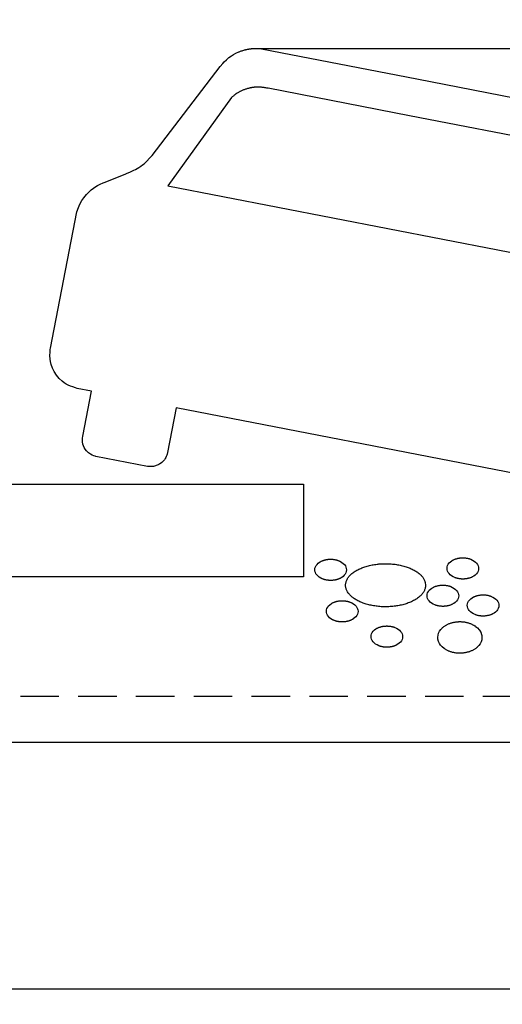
# Model space of a CAD drawing. Header units: millimetres. Extents: x -29 to 951, y -155 to 779.
# Tile 3 of 6: x 378 to 534, y 15 to 334. Entities that reach past the tile are written whole.
import ezdxf

# ---------------------------------------------------------------- set-up
doc = ezdxf.new("R2010")
doc.units = ezdxf.units.MM
doc.header["$LTSCALE"] = 5
doc.linetypes.add('ČÁRKOVANÁX2', pattern=[1.5, 1, -0.5])
doc.layers.add('Kóty', color=2, linetype='Continuous')
doc.layers.add('Značka', color=7, linetype='Continuous')
doc.styles.get("Standard").update_dxf_attribs({"font": 'romand.shx', "height": 25})
doc.dimstyles.get("Standard").update_dxf_attribs({"dimtxt": 25, "dimasz": 30, "dimexe": 0.18, "dimexo": 0.0625, "dimgap": 12.5, "dimtad": 1, "dimdec": 0, "dimzin": 0, "dimdsep": 46, "dimtxsty": 'Standard', "dimcen": 0.09, "dimadec": 0, "dimazin": 0, "dimtfac": 1, "dimtdec": 0, "dimtofl": 0, "dimtmove": 0, "dimatfit": 3, "dimfxl": 1, "dimtolj": 1, "dimtzin": 0, "dimarcsym": 0})

# ---------------------------------------------------------------- blocks, each defined once
blk = doc.blocks.new('*D0')
at = {"layer": 'Defpoints', "color": 0, "transparency": 16777216}
for p in [(209.59, 153.74), (664.59, 125.4), (664.59, -74.94)]:
    blk.add_point(p, dxfattribs=at)
at = {"layer": 'Kóty', "color": 0, "lineweight": -2, "transparency": 16777216}
for p, q in [((209.59, 153.68), (209.59, -75.12)), ((664.59, 125.34), (664.59, -75.12)), ((239.59, -74.94), (634.59, -74.94))]:
    blk.add_line(p, q, dxfattribs=at)
at = {"layer": 'Kóty', "color": 0, "transparency": 16777216}
for points in [[(239.59, -69.94), (239.59, -79.94), (209.59, -74.94)], [(634.59, -69.94), (634.59, -79.94), (664.59, -74.94)]]:
    blk.add_solid(points, dxfattribs=at)
at = {"layer": 'Kóty', "color": 0, "transparency": 16777216, "insert": (437.09, -49.94), "char_height": 25, "attachment_point": 5}
blk.add_mtext('\\A1;455', dxfattribs=at)
blk = doc.blocks.new('*D2')
at = {"layer": 'Defpoints', "color": 0, "transparency": 16777216}
for p in [(453.54, 325), (945.72, 325), (648.54, 115)]:
    blk.add_point(p, dxfattribs=at)
at = {"layer": 'Kóty', "color": 0, "lineweight": -2, "transparency": 16777216}
for p, q in [((453.61, 325), (945.9, 325)), ((945.72, 145), (945.72, 295)), ((648.6, 115), (945.9, 115))]:
    blk.add_line(p, q, dxfattribs=at)
at = {"layer": 'Kóty', "color": 0, "transparency": 16777216}
for points in [[(940.72, 295), (950.72, 295), (945.72, 325)], [(940.72, 145), (950.72, 145), (945.72, 115)]]:
    blk.add_solid(points, dxfattribs=at)
at = {"layer": 'Kóty', "color": 0, "transparency": 16777216, "insert": (920.72, 220), "char_height": 25, "attachment_point": 5, "rotation": 90}
blk.add_mtext('\\A1;210', dxfattribs=at)

msp = doc.modelspace()

# ---------------------------------------------------------------- linework, layer by layer
at = {"layer": 'Značka', "color": 1}
msp.add_lwpolyline([(143.92, 100), (420.72, 579.42), (697.51, 100), (143.92, 100)], dxfattribs=at)
at = {"layer": 'Značka', "color": 6, "linetype": 'ČÁRKOVANÁX2', "ltscale": 2.5}
msp.add_lwpolyline([(169.9, 114.94), (420.72, 549.36), (671.53, 114.94)], close=True, dxfattribs=at)
at = {"layer": 'Značka', "color": 5}
for points in [[(538.73, 187.08), (428.36, 208.53), (425.54, 193.98), (425.38, 193.49), (425.24, 193.09), (425.09, 192.69), (424.95, 192.39), (424.75, 192.02), (424.52, 191.68), (424.31, 191.41), (424.07, 191.16), (423.88, 190.97), (423.62, 190.74), (423.29, 190.49), (423.01, 190.3), (422.72, 190.13), (422.48, 190), (422.17, 189.86), (421.86, 189.74), (421.6, 189.65), (420.98, 189.51), (420.25, 189.44), (419.71, 189.46), (419.28, 189.48), (419.07, 189.5), (402.31, 192.76), (402.08, 192.82), (401.6, 192.96), (401.05, 193.18), (400.54, 193.45), (399.85, 193.94), (399.27, 194.52), (398.85, 195.06), (398.51, 195.63), (398.27, 196.16), (398.08, 196.73), (397.94, 197.44), (397.89, 197.99), (397.92, 198.66), (398.01, 199.33), (400.84, 213.88), (396.18, 214.79), (395.64, 214.97), (394.81, 215.25), (394.02, 215.55), (393.33, 215.86), (392.66, 216.2), (391.97, 216.64), (391.37, 217.09), (390.42, 217.98), (389.55, 219.03), (388.78, 220.22), (388.24, 221.32), (387.79, 222.51), (387.53, 223.52), (387.42, 224.28), (387.36, 225.47), (387.41, 226.53), (387.49, 227.39), (387.53, 227.8), (396.13, 272.05), (396.65, 273.43), (397.12, 274.54), (397.75, 275.71), (398.37, 276.62), (399.21, 277.64), (400.01, 278.47), (400.75, 279.13), (401.56, 279.76), (402.26, 280.23), (402.79, 280.55), (403.63, 280.98), (404.61, 281.4), (405.34, 281.69), (412.04, 284.41), (412.4, 284.55), (413.24, 284.88), (413.95, 285.2), (414.62, 285.53), (415.14, 285.81), (415.67, 286.11), (416.21, 286.44), (416.81, 286.82), (417.4, 287.24), (417.89, 287.6), (420.57, 290.27), (442.62, 319.19), (443.45, 320.14), (443.94, 320.68), (444.62, 321.35), (445.45, 322.07), (446.23, 322.63), (446.95, 323.08), (447.7, 323.48), (448.63, 323.91), (448.69, 323.93), (448.74, 323.95), (448.96, 324.03), (449.18, 324.11), (449.45, 324.2), (449.72, 324.3), (449.99, 324.39), (450.27, 324.47), (450.49, 324.54), (450.71, 324.6), (450.77, 324.61), (450.83, 324.63), (450.95, 324.66), (451.08, 324.69), (451.26, 324.73), (451.44, 324.76), (451.61, 324.8), (451.62, 324.8), (451.63, 324.8), (451.67, 324.81), (451.7, 324.81), (451.75, 324.82), (451.79, 324.83), (451.84, 324.84), (451.88, 324.84), (451.92, 324.85), (451.96, 324.86, -0.002935), (452, 324.86), (452.05, 324.87), (452.09, 324.88), (452.13, 324.88), (452.17, 324.89), (452.2, 324.89), (452.24, 324.9), (452.27, 324.9), (452.31, 324.9), (452.35, 324.91), (452.38, 324.91), (452.42, 324.92), (452.46, 324.92), (452.51, 324.93), (452.54, 324.93), (452.58, 324.93), (452.59, 324.94), (452.6, 324.94), (452.78, 324.95), (452.93, 324.97), (453.08, 324.98), (453.18, 324.98), (453.27, 324.99), (453.36, 324.99), (453.45, 324.99), (453.54, 325), (453.64, 325), (453.94, 325), (454.56, 324.99), (455.36, 324.95), (455.97, 324.91), (506.35, 315.12)], [(526.43, 156.42), (526.43, 156.4), (526.43, 156.38), (526.38, 155.92), (526.24, 155.49), (526.01, 155.05), (525.71, 154.66), (525.32, 154.28), (524.88, 153.96), (524.36, 153.66), (524.33, 153.64), (524.31, 153.63), (524.2, 153.58), (524.09, 153.53), (523.95, 153.47), (523.81, 153.42), (523.66, 153.36), (523.5, 153.31), (523.35, 153.26), (523.19, 153.22), (523.04, 153.18), (522.88, 153.14), (522.72, 153.11), (522.56, 153.08), (522.4, 153.06), (522.23, 153.03), (522.07, 153.02), (521.9, 153, -0.00607), (521.74, 152.99, -0.006503), (521.57, 152.98), (521.4, 152.98), (521.24, 152.98), (521.07, 152.98), (520.9, 152.99), (520.74, 153), (520.57, 153.01), (520.4, 153.03), (520.24, 153.05), (520.07, 153.08), (519.91, 153.11), (519.75, 153.14), (519.6, 153.17), (519.44, 153.21), (519.29, 153.25), (519.13, 153.3), (518.98, 153.35), (518.86, 153.39), (518.74, 153.44), (518.71, 153.45), (518.68, 153.46), (518.14, 153.71), (517.63, 154.02), (517.2, 154.35), (516.83, 154.74), (516.54, 155.13), (516.33, 155.57), (516.21, 156.01), (516.17, 156.47), (516.23, 156.92), (516.37, 157.36), (516.59, 157.79), (516.89, 158.18), (517.28, 158.56), (517.72, 158.89), (517.75, 158.9), (517.77, 158.92), (517.88, 158.98), (517.98, 159.05), (518.11, 159.12), (518.24, 159.19), (518.38, 159.25), (518.52, 159.31), (518.66, 159.37), (518.8, 159.43), (518.95, 159.48), (519.1, 159.53), (519.25, 159.58), (519.41, 159.62), (519.57, 159.66), (519.72, 159.7), (519.88, 159.73), (520.04, 159.76), (520.2, 159.79), (520.37, 159.81), (520.54, 159.83), (520.7, 159.84, -0.005888), (520.87, 159.85, -0.006334), (521.04, 159.86), (521.2, 159.86), (521.37, 159.86), (521.54, 159.86), (521.7, 159.86), (521.87, 159.84), (522.03, 159.83), (522.2, 159.81), (522.37, 159.79), (522.53, 159.77), (522.69, 159.74), (522.85, 159.7), (523.01, 159.67), (523.16, 159.63), (523.32, 159.59), (523.47, 159.54), (523.62, 159.49), (523.75, 159.45), (523.86, 159.4), (523.89, 159.39), (523.92, 159.38), (524.47, 159.13), (524.98, 158.82), (525.4, 158.49), (525.78, 158.1), (526.07, 157.71), (526.27, 157.27), (526.38, 156.85), (526.43, 156.42)], [(483.56, 155.97), (483.56, 155.95), (483.56, 155.93), (483.5, 155.47), (483.36, 155.04), (483.14, 154.6), (482.84, 154.21), (482.45, 153.83), (482.01, 153.5), (481.98, 153.49), (481.96, 153.47), (481.85, 153.41), (481.75, 153.35), (481.62, 153.27), (481.49, 153.2), (481.35, 153.14), (481.21, 153.08), (481.07, 153.02), (480.93, 152.97), (480.78, 152.91), (480.63, 152.86), (480.48, 152.81), (480.32, 152.77), (480.16, 152.73), (480.01, 152.69), (479.85, 152.66), (479.69, 152.63), (479.53, 152.61), (479.36, 152.58), (479.19, 152.56), (479.03, 152.55, -0.005863), (478.86, 152.54, -0.006501), (478.69, 152.53), (478.53, 152.53), (478.36, 152.53), (478.19, 152.53), (478.03, 152.54), (477.86, 152.55), (477.7, 152.56), (477.53, 152.58), (477.36, 152.6), (477.2, 152.63), (477.04, 152.66), (476.88, 152.69), (476.72, 152.72), (476.57, 152.76), (476.41, 152.8), (476.26, 152.85), (476.11, 152.9), (475.95, 152.95), (475.81, 153.01), (475.67, 153.07), (475.53, 153.13), (475.42, 153.18), (475.32, 153.23), (475.29, 153.24), (475.26, 153.26), (474.75, 153.57), (474.33, 153.9), (473.95, 154.29), (473.67, 154.68), (473.46, 155.12), (473.33, 155.56), (473.3, 156.02), (473.35, 156.47), (473.49, 156.9), (473.72, 157.34), (474.02, 157.73), (474.41, 158.11), (474.85, 158.44), (474.87, 158.45), (474.9, 158.47), (475, 158.53), (475.1, 158.59), (475.24, 158.67), (475.37, 158.74), (475.5, 158.8), (475.64, 158.86), (475.78, 158.92), (475.92, 158.97), (476.07, 159.03), (476.23, 159.08), (476.38, 159.13), (476.54, 159.17), (476.69, 159.21), (476.85, 159.25), (477.01, 159.28), (477.17, 159.31), (477.33, 159.33), (477.5, 159.36), (477.66, 159.38), (477.83, 159.39, -0.005874), (477.99, 159.4, -0.006494), (478.16, 159.41), (478.33, 159.41), (478.49, 159.41), (478.66, 159.41), (478.83, 159.4), (478.99, 159.39), (479.16, 159.38), (479.33, 159.36), (479.49, 159.34), (479.66, 159.31), (479.82, 159.28), (479.98, 159.25), (480.13, 159.22), (480.29, 159.18), (480.44, 159.14), (480.6, 159.09), (480.75, 159.04), (480.9, 158.99), (481.05, 158.93), (481.19, 158.87), (481.32, 158.81), (481.43, 158.76), (481.54, 158.71), (481.57, 158.7), (481.59, 158.68), (482.1, 158.37), (482.53, 158.04), (482.9, 157.65), (483.19, 157.26), (483.4, 156.82), (483.5, 156.4), (483.56, 155.97)], [(509.21, 150.97), (509.21, 150.92), (509.21, 150.88), (509.21, 150.83), (509.21, 150.78), (509.19, 150.6), (509.17, 150.41), (509.13, 150.18), (509.07, 149.95), (509.01, 149.72), (508.92, 149.5), (508.83, 149.29), (508.73, 149.07), (508.6, 148.84), (508.46, 148.61), (508.31, 148.38), (508.14, 148.17), (507.96, 147.97), (507.78, 147.77), (507.59, 147.58), (507.39, 147.4), (507.15, 147.19), (506.9, 146.99), (506.65, 146.8), (506.39, 146.61), (506.12, 146.44), (505.85, 146.27), (505.57, 146.12), (505.29, 145.97), (504.97, 145.8), (504.64, 145.64), (504.3, 145.49), (503.96, 145.35), (503.62, 145.22), (503.28, 145.1), (502.93, 144.98), (502.58, 144.88), (502.19, 144.76), (501.8, 144.66), (501.41, 144.56), (501.02, 144.47), (500.63, 144.39), (500.23, 144.32), (499.83, 144.26), (499.43, 144.2), (499.02, 144.15), (498.6, 144.1, -0.005414), (498.18, 144.06, -0.005006), (497.76, 144.03), (497.34, 144.01, -0.005213), (496.91, 143.99, -0.004743), (496.49, 143.99), (496.07, 143.99), (495.65, 143.99), (495.23, 144), (494.81, 144.02), (494.39, 144.05), (493.97, 144.09), (493.55, 144.13), (493.14, 144.19), (492.72, 144.25), (492.33, 144.31), (491.93, 144.38), (491.54, 144.46), (491.15, 144.54), (490.76, 144.64), (490.37, 144.74), (489.99, 144.85), (489.61, 144.97), (489.27, 145.08), (488.92, 145.2), (488.59, 145.33), (488.25, 145.46), (487.92, 145.61), (487.59, 145.76), (487.27, 145.92), (486.95, 146.1), (486.68, 146.25), (486.41, 146.41), (486.15, 146.58), (485.89, 146.76), (485.64, 146.94), (485.39, 147.14), (485.15, 147.34), (484.92, 147.56), (484.74, 147.74), (484.55, 147.93), (484.38, 148.13), (484.21, 148.34), (484.06, 148.56), (483.92, 148.78), (483.79, 149.01), (483.67, 149.25), (483.57, 149.46), (483.49, 149.68), (483.42, 149.91), (483.36, 150.13), (483.32, 150.36), (483.29, 150.59), (483.27, 150.83), (483.27, 151.06), (483.28, 151.3), (483.31, 151.53), (483.35, 151.76), (483.41, 151.99), (483.48, 152.22), (483.56, 152.44), (483.65, 152.65), (483.76, 152.86), (483.89, 153.1), (484.03, 153.33), (484.18, 153.55), (484.35, 153.76), (484.52, 153.97), (484.7, 154.17), (484.9, 154.36), (485.09, 154.54), (485.33, 154.75), (485.58, 154.95), (485.83, 155.14), (486.09, 155.32), (486.36, 155.5), (486.63, 155.66), (486.91, 155.82), (487.19, 155.97), (487.52, 156.14), (487.85, 156.3), (488.18, 156.45), (488.52, 156.58), (488.86, 156.72), (489.21, 156.84), (489.55, 156.95), (489.9, 157.06), (490.29, 157.17), (490.68, 157.28), (491.07, 157.38), (491.46, 157.46), (491.86, 157.54), (492.25, 157.62), (492.65, 157.68), (493.05, 157.74), (493.47, 157.79, -0.005065), (493.89, 157.84, -0.005339), (494.3, 157.88, -0.004864), (494.73, 157.91, -0.004783), (495.15, 157.93, -0.005218), (495.57, 157.95, -0.004817), (495.99, 157.95), (496.41, 157.95), (496.83, 157.95), (497.25, 157.93), (497.67, 157.91), (498.09, 157.88), (498.51, 157.85), (498.93, 157.8), (499.35, 157.75), (499.76, 157.69), (500.16, 157.63), (500.55, 157.56), (500.94, 157.48), (501.33, 157.4), (501.72, 157.3), (502.11, 157.2), (502.49, 157.09), (502.87, 156.97), (503.22, 156.86), (503.56, 156.74), (503.9, 156.61), (504.23, 156.47), (504.56, 156.33), (504.89, 156.18), (505.21, 156.01), (505.53, 155.84), (505.8, 155.69), (506.07, 155.53), (506.33, 155.36), (506.59, 155.18), (506.84, 154.99), (507.09, 154.8), (507.33, 154.59), (507.56, 154.38), (507.75, 154.2), (507.94, 154), (508.12, 153.8), (508.28, 153.59), (508.44, 153.38), (508.58, 153.16), (508.7, 152.93), (508.81, 152.69), (508.89, 152.48), (508.96, 152.28), (509.01, 152.11), (509.05, 151.94), (509.06, 151.89), (509.07, 151.85), (509.21, 150.97)], [(519.96, 147.56), (519.96, 147.54), (519.96, 147.51), (519.9, 147.06), (519.76, 146.62), (519.54, 146.19), (519.24, 145.8), (518.85, 145.42), (518.41, 145.09), (517.89, 144.79), (517.86, 144.78), (517.83, 144.77), (517.72, 144.72), (517.61, 144.67), (517.47, 144.61), (517.33, 144.56), (517.18, 144.5), (517.03, 144.45), (516.88, 144.4), (516.72, 144.36), (516.57, 144.32), (516.41, 144.28), (516.25, 144.25), (516.09, 144.22), (515.93, 144.2), (515.76, 144.17), (515.59, 144.15), (515.43, 144.14, -0.005888), (515.26, 144.13, -0.00632), (515.1, 144.12), (514.93, 144.12), (514.76, 144.12), (514.59, 144.12), (514.43, 144.13), (514.26, 144.14), (514.1, 144.15), (513.93, 144.17), (513.77, 144.19), (513.6, 144.22), (513.44, 144.25), (513.28, 144.28), (513.12, 144.31), (512.97, 144.35), (512.81, 144.39), (512.66, 144.44), (512.51, 144.49), (512.39, 144.53), (512.27, 144.58), (512.24, 144.59), (512.21, 144.6), (511.66, 144.85), (511.16, 145.16), (510.73, 145.49), (510.35, 145.88), (510.07, 146.27), (509.86, 146.71), (509.73, 147.15), (509.7, 147.6), (509.75, 148.06), (509.89, 148.49), (510.12, 148.93), (510.42, 149.32), (510.81, 149.7), (511.25, 150.03), (511.28, 150.04), (511.3, 150.06), (511.4, 150.12), (511.51, 150.18), (511.64, 150.26), (511.77, 150.33), (511.91, 150.39), (512.04, 150.45), (512.18, 150.51), (512.32, 150.56), (512.47, 150.62), (512.63, 150.67), (512.78, 150.72), (512.94, 150.76), (513.09, 150.8), (513.25, 150.84), (513.41, 150.87), (513.57, 150.9), (513.73, 150.92), (513.9, 150.95), (514.06, 150.97), (514.23, 150.98, -0.00607), (514.39, 150.99, -0.006425), (514.56, 151), (514.73, 151), (514.9, 151), (515.06, 151), (515.23, 150.99), (515.4, 150.98), (515.56, 150.97), (515.73, 150.95), (515.89, 150.93), (516.06, 150.9), (516.22, 150.87), (516.38, 150.84), (516.53, 150.81), (516.69, 150.77), (516.84, 150.73), (517, 150.68), (517.15, 150.63), (517.27, 150.59), (517.39, 150.54), (517.42, 150.53), (517.45, 150.52), (517.99, 150.27), (518.5, 149.96), (518.93, 149.63), (519.3, 149.24), (519.59, 148.85), (519.8, 148.41), (519.9, 147.99), (519.96, 147.56)], [(533, 144.41), (533, 144.39), (533, 144.37), (532.95, 143.92), (532.81, 143.48), (532.58, 143.04), (532.28, 142.65), (531.89, 142.27), (531.45, 141.95), (530.93, 141.65), (530.9, 141.64), (530.88, 141.62), (530.77, 141.57), (530.66, 141.52), (530.52, 141.46), (530.38, 141.41), (530.23, 141.36), (530.07, 141.3), (529.92, 141.26), (529.76, 141.21), (529.61, 141.17), (529.45, 141.14), (529.29, 141.11), (529.13, 141.08), (528.97, 141.05), (528.8, 141.03), (528.64, 141.01), (528.47, 140.99, -0.005838), (528.3, 140.98, -0.006302), (528.14, 140.97), (527.97, 140.97), (527.8, 140.97), (527.64, 140.97), (527.47, 140.98), (527.3, 140.99), (527.14, 141.01), (526.97, 141.02), (526.81, 141.05), (526.64, 141.07), (526.48, 141.1), (526.32, 141.13), (526.17, 141.17), (526.01, 141.2), (525.86, 141.25), (525.7, 141.29), (525.55, 141.34), (525.43, 141.39), (525.31, 141.43), (525.28, 141.44), (525.25, 141.46), (524.71, 141.7), (524.2, 142.01), (523.77, 142.34), (523.4, 142.73), (523.11, 143.13), (522.9, 143.57), (522.78, 144.01), (522.74, 144.46), (522.8, 144.91), (522.94, 145.35), (523.16, 145.78), (523.46, 146.17), (523.85, 146.56), (524.29, 146.88), (524.81, 147.18), (524.84, 147.19), (524.87, 147.21), (524.98, 147.26), (525.09, 147.31), (525.23, 147.36), (525.37, 147.42), (525.52, 147.47), (525.67, 147.53), (525.82, 147.57), (525.98, 147.62), (526.13, 147.66), (526.29, 147.69), (526.45, 147.72), (526.61, 147.75), (526.77, 147.78), (526.94, 147.8), (527.1, 147.82), (527.27, 147.84, -0.005929), (527.44, 147.85, -0.006485), (527.6, 147.85), (527.77, 147.86), (527.94, 147.86), (528.1, 147.85), (528.27, 147.85), (528.44, 147.84), (528.6, 147.82), (528.77, 147.81), (528.93, 147.78), (529.1, 147.76), (529.26, 147.73), (529.42, 147.7), (529.58, 147.66), (529.73, 147.62), (529.89, 147.58), (530.04, 147.54), (530.19, 147.49), (530.31, 147.44), (530.43, 147.4), (530.46, 147.39), (530.49, 147.37), (531.04, 147.13), (531.54, 146.82), (531.97, 146.49), (532.35, 146.1), (532.64, 145.7), (532.84, 145.26), (532.95, 144.85), (533, 144.41)], [(487.3, 142.51), (487.3, 142.49), (487.3, 142.46), (487.25, 142.01), (487.11, 141.57), (486.89, 141.14), (486.58, 140.75), (486.19, 140.37), (485.75, 140.04), (485.73, 140.03), (485.7, 140.01), (485.6, 139.95), (485.5, 139.88), (485.37, 139.81), (485.23, 139.74), (485.1, 139.68), (484.96, 139.62), (484.82, 139.56), (484.68, 139.5), (484.53, 139.45), (484.38, 139.4), (484.22, 139.35), (484.07, 139.31), (483.91, 139.27), (483.76, 139.23), (483.6, 139.2), (483.44, 139.17), (483.27, 139.14), (483.11, 139.12), (482.94, 139.1), (482.78, 139.09, -0.006045), (482.61, 139.08, -0.006501), (482.44, 139.07), (482.28, 139.07), (482.11, 139.07), (481.94, 139.07), (481.78, 139.07), (481.61, 139.09), (481.44, 139.1), (481.28, 139.12), (481.11, 139.14), (480.95, 139.16), (480.78, 139.19), (480.63, 139.23), (480.47, 139.26), (480.31, 139.3), (480.16, 139.34), (480.01, 139.39), (479.85, 139.44), (479.7, 139.49), (479.55, 139.55), (479.42, 139.61), (479.28, 139.67), (479.17, 139.72), (479.06, 139.77), (479.04, 139.78), (479.01, 139.8), (478.5, 140.11), (478.08, 140.44), (477.7, 140.83), (477.42, 141.22), (477.21, 141.66), (477.08, 142.1), (477.05, 142.55), (477.1, 143.01), (477.24, 143.44), (477.47, 143.88), (477.77, 144.27), (478.16, 144.65), (478.6, 144.97), (478.62, 144.99), (478.65, 145.01), (478.75, 145.07), (478.85, 145.13), (478.98, 145.21), (479.12, 145.27), (479.25, 145.34), (479.39, 145.4), (479.53, 145.46), (479.67, 145.51), (479.82, 145.57), (479.97, 145.62), (480.13, 145.67), (480.28, 145.71), (480.44, 145.75), (480.6, 145.79), (480.75, 145.82), (480.91, 145.85), (481.08, 145.87), (481.24, 145.9), (481.41, 145.91), (481.58, 145.93, -0.005863), (481.74, 145.94, -0.006311), (481.91, 145.95), (482.08, 145.95), (482.24, 145.95), (482.41, 145.95), (482.58, 145.94), (482.74, 145.93), (482.91, 145.92), (483.07, 145.9), (483.24, 145.88), (483.4, 145.85), (483.57, 145.82), (483.73, 145.79), (483.88, 145.76), (484.04, 145.72), (484.19, 145.68), (484.35, 145.63), (484.5, 145.58), (484.65, 145.53), (484.8, 145.47), (484.94, 145.41), (485.07, 145.35), (485.18, 145.3), (485.29, 145.25), (485.31, 145.23), (485.34, 145.22), (485.85, 144.91), (486.27, 144.58), (486.65, 144.19), (486.94, 143.79), (487.15, 143.36), (487.25, 142.94), (487.3, 142.51)], [(501.77, 134.31), (501.77, 134.29), (501.77, 134.27), (501.72, 133.81), (501.58, 133.38), (501.36, 132.94), (501.05, 132.55), (500.66, 132.17), (500.22, 131.85), (499.7, 131.55), (499.68, 131.53), (499.65, 131.52), (499.54, 131.47), (499.43, 131.42), (499.29, 131.36), (499.15, 131.31), (499, 131.25), (498.85, 131.2), (498.69, 131.15), (498.54, 131.11), (498.38, 131.07), (498.23, 131.04), (498.07, 131), (497.91, 130.98), (497.74, 130.95), (497.58, 130.93), (497.41, 130.91), (497.25, 130.89, -0.006228), (497.08, 130.88, -0.00676), (496.91, 130.87), (496.75, 130.87), (496.58, 130.87), (496.41, 130.87), (496.25, 130.88), (496.08, 130.89), (495.91, 130.9), (495.75, 130.92), (495.58, 130.94), (495.42, 130.97), (495.25, 131), (495.1, 131.03), (494.94, 131.06), (494.78, 131.1), (494.63, 131.15), (494.48, 131.19), (494.32, 131.24), (494.2, 131.28), (494.08, 131.33), (494.05, 131.34), (494.02, 131.35), (493.48, 131.6), (492.97, 131.91), (492.55, 132.24), (492.17, 132.63), (491.89, 133.03), (491.68, 133.47), (491.55, 133.9), (491.52, 134.36), (491.57, 134.81), (491.71, 135.25), (491.94, 135.68), (492.24, 136.07), (492.63, 136.46), (493.07, 136.78), (493.09, 136.8), (493.12, 136.81), (493.22, 136.88), (493.32, 136.94), (493.45, 137.01), (493.59, 137.08), (493.72, 137.14), (493.86, 137.2), (494, 137.26), (494.14, 137.32), (494.29, 137.37), (494.44, 137.42), (494.6, 137.47), (494.75, 137.51), (494.91, 137.55), (495.07, 137.59), (495.22, 137.62), (495.38, 137.65), (495.55, 137.68), (495.71, 137.7), (495.88, 137.72), (496.05, 137.73, -0.005954), (496.21, 137.74, -0.006403), (496.38, 137.75), (496.55, 137.76), (496.71, 137.76), (496.88, 137.75), (497.05, 137.75), (497.21, 137.74), (497.38, 137.72), (497.54, 137.7), (497.71, 137.68), (497.87, 137.66), (498.04, 137.63), (498.2, 137.6), (498.35, 137.56), (498.51, 137.52), (498.66, 137.48), (498.82, 137.43), (498.97, 137.38), (499.09, 137.34), (499.21, 137.3), (499.24, 137.28), (499.27, 137.27), (499.81, 137.02), (500.32, 136.72), (500.74, 136.38), (501.12, 136), (501.41, 135.6), (501.62, 135.16), (501.72, 134.74), (501.77, 134.31)], [(527.49, 134.04), (527.49, 134.01), (527.49, 133.97), (527.42, 133.3), (527.22, 132.65), (526.91, 132), (526.48, 131.42), (525.94, 130.85), (525.91, 130.83), (525.88, 130.8), (525.77, 130.7), (525.64, 130.6), (525.49, 130.48), (525.33, 130.37), (525.15, 130.25), (524.97, 130.14), (524.79, 130.03), (524.61, 129.93), (524.42, 129.83), (524.22, 129.74), (524.03, 129.65), (523.83, 129.57), (523.62, 129.49), (523.41, 129.41), (523.2, 129.34), (522.98, 129.28), (522.76, 129.22), (522.54, 129.16), (522.32, 129.12), (522.1, 129.08), (521.87, 129.04), (521.64, 129), (521.41, 128.97), (521.18, 128.95, -0.006372), (520.94, 128.93), (520.71, 128.92, -0.006417), (520.48, 128.92), (520.25, 128.92), (520.01, 128.92), (519.78, 128.93), (519.55, 128.95), (519.32, 128.97), (519.09, 128.99), (518.86, 129.03), (518.63, 129.07), (518.4, 129.11), (518.18, 129.16), (517.96, 129.21), (517.74, 129.26), (517.53, 129.33), (517.31, 129.4), (517.1, 129.47), (516.89, 129.55), (516.68, 129.64), (516.49, 129.72), (516.3, 129.81), (516.11, 129.91), (515.92, 130.01), (515.74, 130.11), (515.56, 130.22), (515.42, 130.32), (515.28, 130.42), (515.25, 130.44), (515.22, 130.47), (514.62, 130.96), (514.1, 131.54), (513.7, 132.13), (513.41, 132.78), (513.24, 133.43), (513.19, 134.11), (513.26, 134.78), (513.46, 135.43), (513.77, 136.07), (514.19, 136.66), (514.22, 136.69), (514.24, 136.72), (514.35, 136.84), (514.45, 136.95), (514.59, 137.09), (514.73, 137.22), (514.88, 137.35), (515.03, 137.48), (515.19, 137.59), (515.35, 137.71), (515.53, 137.83), (515.7, 137.94), (515.89, 138.05), (516.07, 138.15), (516.26, 138.25), (516.45, 138.34), (516.65, 138.43), (516.85, 138.51), (517.06, 138.59), (517.27, 138.67), (517.48, 138.74), (517.7, 138.8), (517.92, 138.86), (518.14, 138.91), (518.36, 138.96), (518.58, 139), (518.81, 139.04), (519.04, 139.08), (519.27, 139.11), (519.5, 139.13, -0.006503), (519.73, 139.15, -0.007013), (519.97, 139.16, -0.006428), (520.2, 139.16), (520.43, 139.16), (520.67, 139.16), (520.9, 139.15), (521.13, 139.13), (521.36, 139.11), (521.59, 139.08), (521.82, 139.05), (522.05, 139.01), (522.28, 138.97), (522.5, 138.92), (522.72, 138.87), (522.94, 138.81), (523.15, 138.75), (523.37, 138.68), (523.58, 138.61), (523.79, 138.53), (524, 138.44), (524.19, 138.36), (524.38, 138.27), (524.57, 138.17), (524.75, 138.07), (524.94, 137.97), (525.12, 137.85), (525.26, 137.76), (525.39, 137.66), (525.43, 137.64), (525.46, 137.61), (526.06, 137.12), (526.58, 136.54), (526.98, 135.95), (527, 135.92), (527.02, 135.89), (527.09, 135.76), (527.15, 135.63), (527.2, 135.5), (527.25, 135.37), (527.26, 135.33), (527.27, 135.3), (527.41, 134.68), (527.49, 134.04)]]:
    msp.add_lwpolyline(points, format="xyb", dxfattribs=at)
for points in [[(506.35, 315.12), (556.73, 305.32)], [(549.9, 294.26), (504.03, 303.18), (458.16, 312.1), (458.11, 312.1), (458.06, 312.11), (457.74, 312.17), (457.42, 312.22), (457.12, 312.27), (456.81, 312.32), (456.51, 312.37), (456.2, 312.4), (455.95, 312.43), (455.71, 312.45), (455.4, 312.47), (455.09, 312.48), (454.79, 312.49), (454.77, 312.49), (454.76, 312.49), (454.7, 312.49), (454.64, 312.49), (454.58, 312.49), (454.52, 312.48), (454.5, 312.48), (454.49, 312.48), (454.23, 312.47), (454.22, 312.47), (454.21, 312.47), (454.16, 312.47), (454.11, 312.46), (454.04, 312.46), (453.98, 312.45), (453.92, 312.45), (453.85, 312.44), (453.79, 312.44), (453.73, 312.43), (453.66, 312.43), (453.6, 312.42), (453.54, 312.41), (453.47, 312.4), (453.42, 312.4), (453.37, 312.39), (453.32, 312.38), (453.27, 312.38), (453.22, 312.37), (453.17, 312.36), (453.12, 312.35), (453.07, 312.35), (453.01, 312.34), (452.94, 312.33), (452.88, 312.32), (452.82, 312.31), (452.76, 312.29), (452.69, 312.28), (452.63, 312.27), (452.57, 312.26), (452.49, 312.25), (452.42, 312.23), (452.34, 312.21), (452.27, 312.2), (452.19, 312.18), (452.12, 312.17), (452.06, 312.15), (452, 312.14), (451.99, 312.14), (451.97, 312.13), (451.73, 312.07), (451.48, 312), (451.24, 311.93), (451, 311.86), (450.81, 311.8), (450.62, 311.73), (450.38, 311.64), (450.14, 311.55), (449.91, 311.46), (449.69, 311.36), (449.5, 311.28), (449.32, 311.19), (449.13, 311.1), (448.95, 311.01), (448.81, 310.93), (448.67, 310.85), (448.49, 310.75), (448.32, 310.65), (448.06, 310.48), (447.8, 310.31), (447.59, 310.16), (447.38, 310.01), (447.18, 309.85), (446.97, 309.69), (446.81, 309.57), (446.65, 309.44), (446.48, 309.3), (446.3, 309.16), (446.27, 309.14), (446.24, 309.11), (425.57, 280.52), (496.93, 266.65)], [(496.93, 266.65), (568.29, 252.78)], [(209.59, 183.74), (469.59, 183.74), (469.59, 153.74), (209.59, 153.74), (209.59, 183.74)]]:
    msp.add_lwpolyline(points, dxfattribs=at)
at = {"layer": 'Značka', "color": 1}
msp.add_lwpolyline([(801.43, 20), (40, 20, -0.003586)], format="xyb", dxfattribs=at)

# ---------------------------------------------------------------- dimensions: what is measured, and where the dimension line sits
at = {"layer": 'Kóty'}
dim = msp.add_linear_dim(base=(945.72, 325), p1=(648.54, 115), p2=(453.54, 325), angle=90, dimstyle='Standard', dxfattribs=at)
dim.commit()
dim.dimension.update_dxf_attribs({"geometry": '*D2', "text_midpoint": (920.72, 220)})
dim = msp.add_linear_dim(base=(664.59, -74.94), p1=(209.59, 153.74), p2=(664.59, 125.4), dimstyle='Standard', dxfattribs=at)
dim.commit()
dim.dimension.update_dxf_attribs({"geometry": '*D0', "text_midpoint": (437.09, -49.94)})

doc.saveas('drawing.dxf')
